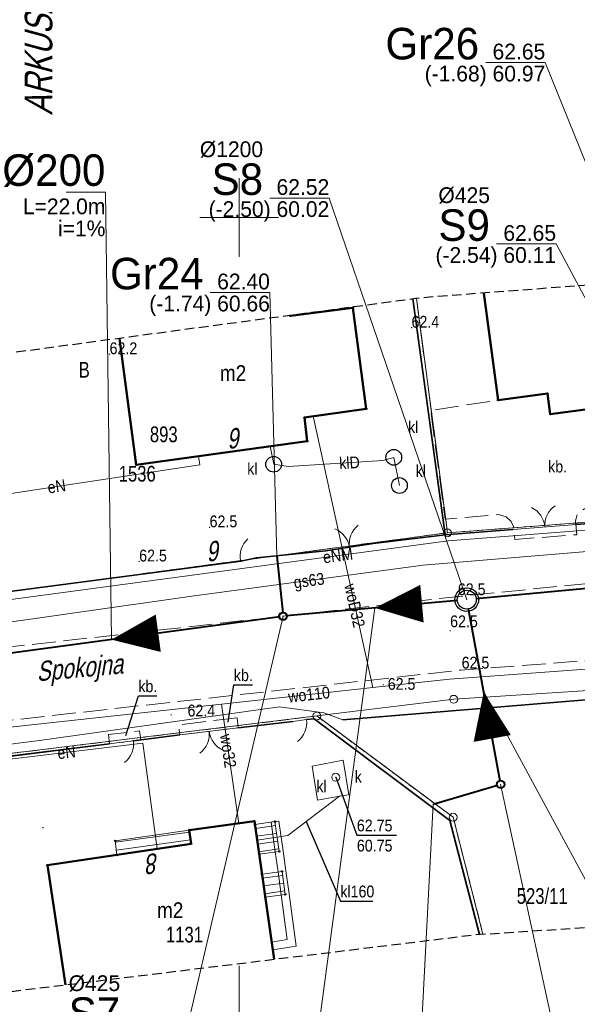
# Model space of a CAD drawing. Header units: metres. Extents: x 6473628 to 6474152, y 5887128 to 5887462.
# Tile 23 of 38: x 6473836 to 6473871, y 5887300 to 5887363. Entities that reach past the tile are written whole.
import ezdxf
from ezdxf.enums import TextEntityAlignment as Align

# ---------------------------------------------------------------- set-up
doc = ezdxf.new("R2010")
doc.units = ezdxf.units.M
doc.header["$MEASUREMENT"] = 0
for name, pattern in [('0.5_0.5', [1, 0.5, -0.5]), ('1.5_0.5', [2, 1.5, -0.5]), ('2', [0.9, 0.6, -0.3]), ('219-500', [0]), ('otob_500', [0]), ('otof_500', [0])]:
    doc.linetypes.add(name, pattern=pattern)
doc.layers.get('0').update_dxf_attribs({"color": 2, "linetype": 'CONTINUOUS', "lineweight": 5})
for name, color, linetype in [('202-punkt graniczny', 7, 'CONTINUOUS'), ('210-oznaczenie konturu użytku gruntowego', 7, 'CONTINUOUS'), ('211-numer działki ewidencyjnej', 7, 'CONTINUOUS'), ('218-kontur użytku gruntowego', 7, 'CONTINUOUS'), ('219-działka ewidencyjna', 7, 'CONTINUOUS'), ('238-Punkt adresowy budynku', 7, 'CONTINUOUS'), ('312-budynek ewidencyjny', 7, 'CONTINUOUS'), ('312-oznaczenie budynku ewidencyjnego', 7, 'CONTINUOUS'), ('312-oznaczenie budynku ewidencyjnego-Atr117', 7, 'CONTINUOUS'), ('352-schody', 7, 'CONTINUOUS'), ('994-Nazwa ulicy', 7, 'CONTINUOUS'), ('995-Tekst dodatkowy duży', 7, 'CONTINUOUS'), ('brama', 7, 'CONTINUOUS'), ('furtka', 7, 'CONTINUOUS'), ('jezdnia', 7, 'CONTINUOUS'), ('obszar utwardzony', 7, 'CONTINUOUS'), ('obszar utwardzony-Atr17', 7, 'CONTINUOUS'), ('obudowa ochronna przewodu', 7, 'CONTINUOUS'), ('ogrodzenie trwałe', 7, 'CONTINUOUS'), ('osadnik  szambo', 7, 'CONTINUOUS'), ('osadnik  szambo-Atr17', 7, 'CONTINUOUS'), ('pikieta naturalna', 7, 'CONTINUOUS'), ('pikieta naturalna-Atr2', 7, 'CONTINUOUS'), ('przewód elektroenergetyczny podziemny', 7, 'CONTINUOUS'), ('przewód elektroenergetyczny podziemny-Atr1', 7, 'CONTINUOUS'), ('przewód gazowy', 7, 'CONTINUOUS'), ('przewód gazowy-Atr1', 7, 'CONTINUOUS'), ('przewód kanalizacyjny', 7, 'CONTINUOUS'), ('przewód kanalizacyjny-Atr1', 7, 'CONTINUOUS'), ('przewód wodociągowy', 7, 'CONTINUOUS'), ('przewód wodociągowy-Atr1', 7, 'CONTINUOUS'), ('Punkt budynku', 7, 'CONTINUOUS'), ('rzedna', 7, 'CONTINUOUS'), ('rzedna-Atr2', 7, 'CONTINUOUS'), ('rzedna-Atr3', 7, 'CONTINUOUS'), ('SJ_16_Liczby', 7, 'CONTINUOUS'), ('SJ_27_Wymiary', 7, 'CONTINUOUS'), ('SJ_5_Węzły_1', 7, 'CONTINUOUS'), ('Wstawianie ramki sekcyjnej z opisem', 7, 'CONTINUOUS'), ('właz do komory lub kanału - okrągły', 7, 'CONTINUOUS'), ('właz do komory lub kanału - okrągły-Atr17', 7, 'CONTINUOUS'), ('Zakres', 7, 'CONTINUOUS'), ('ściana oporowa (linia)', 7, 'CONTINUOUS')]:
    doc.layers.add(name, color=color, linetype=linetype)
for name, color, linetype, lineweight in [('SJ_19_Opis_Pz_1', 7, 'CONTINUOUS', 20), ('SJ_26_Teksty', 7, 'CONTINUOUS', 20), ('SJ_28_Linie_odn', 7, 'CONTINUOUS', 20), ('SJ_8_KS_GRAWITA_1', 34, 'CONTINUOUS', 40), ('SJ_8_KS_PRZYŁĄCZA', 40, 'CONTINUOUS', 40)]:
    doc.layers.add(name, color=color, linetype=linetype, lineweight=lineweight)
doc.styles.add('OPISOWY', font='GOTHIC.TTF')
doc.styles.get("Standard").update_dxf_attribs({"font": 'Working1250', "width": 0.75})
doc.linetypes.add('902-500', pattern='A,3.75,0,[1,ksztalty.shx,S=0.5,R=0,X=0,Y=0],3.75', length=7.5)
doc.linetypes.add('otdn_500', pattern='A,5,0,[21,ksztalty.shx,S=0.5,R=0,X=-1,Y=0]', length=5)

# ---------------------------------------------------------------- blocks, each defined once
blk = doc.blocks.new('PUNKTBUD')
at = {"color": 0}
blk.add_circle((0, 0), 0.045, dxfattribs=at)
blk = doc.blocks.new('202')
at = {"color": 0, "linetype": 'Continuous', "lineweight": 0}
blk.add_circle((0, 0), 0.25, dxfattribs=at)
blk = doc.blocks.new('PW01')
at = {"linetype": 'Continuous', "lineweight": 13}
h = blk.add_hatch(color=0, dxfattribs=at)
edge = h.paths.add_edge_path()
edge.add_arc((0, 0), 0.045, 0, 360)
blk = doc.blocks.new('OK04')
at = {"color": 0, "linetype": 'Continuous', "lineweight": 0}
blk.add_arc((1.5, 0.001), 1.5, 120, 180, dxfattribs=at)
blk = doc.blocks.new('OK02')
at = {"color": 0, "linetype": 'Continuous', "lineweight": 0}
for centre, start, end in [((-1.5, 0), 0, 60), ((1.5, 0), 120, 180)]:
    blk.add_arc(centre, 1.5, start, end, dxfattribs=at)
blk = doc.blocks.new('SUKM')
at = {"color": 0, "linetype": 'Continuous'}
blk.add_circle((0, 0), 0.5, dxfattribs=at)
blk = doc.blocks.new('US22')
at = {"color": 0, "linetype": 'Continuous', "lineweight": 13}
blk.add_circle((0, 0), 0.25, dxfattribs=at)

msp = doc.modelspace()

# ---------------------------------------------------------------- linework, layer by layer
at = {"layer": '218-kontur użytku gruntowego', "color": 3, "linetype": '0.5_0.5', "lineweight": 18, "flags": 128}
for points in [[(6473863.22, 5887329.99), (6473861.249, 5887344.863)], [(6473861.249, 5887344.863), (6473863.22, 5887329.99)], [(6473863.22, 5887329.99), (6473884.55, 5887331.61)], [(6473884.55, 5887331.61), (6473863.22, 5887329.99)], [(6473831.79, 5887325.77), (6473863.22, 5887329.99)], [(6473863.22, 5887329.99), (6473831.79, 5887325.77)], [(6473854.93, 5887318.36), (6473818.89, 5887313.95)], [(6473818.89, 5887313.95), (6473854.93, 5887318.36)], [(6473863.58, 5887311.93), (6473854.93, 5887318.36)], [(6473854.93, 5887318.36), (6473863.58, 5887311.93)], [(6473865.47, 5887304.509), (6473863.58, 5887311.93)], [(6473863.58, 5887311.93), (6473865.47, 5887304.509)]]:
    msp.add_lwpolyline(points, dxfattribs=at)
at = {"layer": '219-działka ewidencyjna', "color": 7, "linetype": '219-500', "lineweight": 18, "flags": 128}
for points in [[(6473863.22, 5887329.99), (6473861.249, 5887344.863)], [(6473863.22, 5887329.99), (6473884.55, 5887331.61)], [(6473863.22, 5887329.99), (6473831.79, 5887325.77)], [(6473863.62, 5887319.42), (6473878.08, 5887320.36)], [(6473863.62, 5887319.42), (6473854.93, 5887318.36)], [(6473854.93, 5887318.36), (6473818.89, 5887313.95)], [(6473854.93, 5887318.36), (6473863.58, 5887311.93)], [(6473865.47, 5887304.509), (6473863.58, 5887311.93)]]:
    msp.add_lwpolyline(points, dxfattribs=at)
at = {"layer": '312-budynek ewidencyjny', "color": 7, "linetype": 'Continuous', "lineweight": 50, "flags": 128}
for points in [[(6473866.43, 5887338.42), (6473865.523, 5887345.211)], [(6473853.246, 5887343.789), (6473853.25, 5887343.76)], [(6473853.25, 5887343.76), (6473857.22, 5887344.28)], [(6473857.22, 5887344.28), (6473858.06, 5887337.87)], [(6473843.46, 5887334.31), (6473842.411, 5887342.335)], [(6473869.56, 5887338.83), (6473866.43, 5887338.42)], [(6473869.74, 5887337.53), (6473869.56, 5887338.83)], [(6473879.18, 5887338.78), (6473869.74, 5887337.53)], [(6473858.06, 5887337.87), (6473854.15, 5887337.31)], [(6473854.15, 5887337.31), (6473854.32, 5887335.8)], [(6473854.32, 5887335.8), (6473843.46, 5887334.31)], [(6473846.83, 5887311.12), (6473850.97, 5887311.68)], [(6473850.97, 5887311.68), (6473852.215, 5887302.915)], [(6473846.95, 5887310.24), (6473846.83, 5887311.12)], [(6473837.82, 5887308.88), (6473846.95, 5887310.24)], [(6473838.97, 5887301.294), (6473837.82, 5887308.88)]]:
    msp.add_lwpolyline(points, dxfattribs=at)
at = {"layer": '352-schody', "color": 7, "linetype": 'Continuous', "lineweight": 18, "flags": 128}
for points in [[(6473852.54, 5887309.76), (6473851.27, 5887309.58), (6473851, 5887311.47), (6473852.27, 5887311.65)], [(6473852.54, 5887309.76), (6473851.27, 5887309.58), (6473851, 5887311.47), (6473852.27, 5887311.65)], [(6473846.95, 5887310.24), (6473842.24, 5887309.53), (6473842.13, 5887310.43), (6473846.83, 5887311.12)], [(6473846.95, 5887310.24), (6473842.24, 5887309.53), (6473842.13, 5887310.43), (6473846.83, 5887311.12)], [(6473851.65, 5887306.85), (6473852.92, 5887307.03), (6473852.72, 5887308.49), (6473851.45, 5887308.31)], [(6473851.65, 5887306.85), (6473852.92, 5887307.03), (6473852.72, 5887308.49), (6473851.45, 5887308.31)]]:
    msp.add_lwpolyline(points, close=True, dxfattribs=at)
for points in [[(6473851.036, 5887311.221), (6473852.305, 5887311.403)], [(6473846.849, 5887310.983), (6473842.141, 5887310.341)], [(6473851.106, 5887310.726), (6473852.376, 5887310.908)], [(6473846.916, 5887310.488), (6473842.202, 5887309.845)], [(6473851.177, 5887310.231), (6473852.447, 5887310.413)], [(6473851.248, 5887309.736), (6473852.517, 5887309.918)], [(6473851.483, 5887308.068), (6473852.754, 5887308.242)], [(6473851.551, 5887307.573), (6473852.822, 5887307.747)], [(6473851.619, 5887307.077), (6473852.89, 5887307.252)]]:
    msp.add_lwpolyline(points, dxfattribs=at)
at = {"layer": 'brama', "color": 7, "linetype": 'otob_500', "lineweight": 18, "flags": 128}
for points in [[(6473867.38, 5887330.2), (6473871.42, 5887330.51)], [(6473855.49, 5887328.84), (6473858.51, 5887329.3)], [(6473849.94, 5887317.61), (6473846.24, 5887317.16)], [(6473849.94, 5887317.61), (6473846.24, 5887317.16)]]:
    msp.add_lwpolyline(points, dxfattribs=at)
at = {"layer": 'furtka', "color": 7, "linetype": 'otof_500', "lineweight": 18, "flags": 128}
for points in [[(6473850.1, 5887328.18), (6473851.09, 5887328.4)], [(6473854.27, 5887318.13), (6473853.4, 5887318.01)], [(6473854.27, 5887318.13), (6473853.4, 5887318.01)], [(6473843.28, 5887316.79), (6473842.24, 5887316.65)], [(6473843.28, 5887316.79), (6473842.24, 5887316.65)]]:
    msp.add_lwpolyline(points, dxfattribs=at)
at = {"layer": 'jezdnia', "color": 7, "linetype": '1.5_0.5', "lineweight": 18, "flags": 128}
msp.add_lwpolyline([(6473796.48, 5887317.98), (6473796.89, 5887313.95), (6473779.68, 5887310.45), (6473779.77, 5887309.16), (6473806.66, 5887313.71), (6473832.89, 5887317.8), (6473864.02, 5887321.27), (6473904.53, 5887324.33), (6473928.18, 5887325.77), (6473950.3, 5887326.96), (6473984.93, 5887329.56), (6474007.77, 5887330.78), (6474030.98, 5887332.22), (6474030.08, 5887338.4), (6474006.87, 5887336.63), (6473984.87, 5887334.82), (6473949.95, 5887332.02), (6473927.93, 5887330.99), (6473907.04, 5887329.82), (6473904.44, 5887329.67), (6473888.36, 5887328.43), (6473885.84, 5887328.17), (6473863.78, 5887325.93), (6473832.45, 5887322.41), (6473805.67, 5887319.05)], close=True, dxfattribs=at)
at = {"layer": 'obszar utwardzony', "color": 7, "linetype": '1.5_0.5', "lineweight": 18, "flags": 128}
for points in [[(6473873.38, 5887330.97), (6473873.45, 5887330.07), (6473874.79, 5887330.16), (6473874.72, 5887331.01), (6473874.79, 5887331.52), (6473875.06, 5887331.86), (6473875.42, 5887331.96), (6473877.09, 5887332.24), (6473876.59, 5887337.65), (6473876.51, 5887338.42), (6473875.79, 5887338.32), (6473875.99, 5887336.37), (6473872.33, 5887335.89), (6473872.06, 5887337.83), (6473869.74, 5887337.53), (6473869.56, 5887338.83), (6473866.42, 5887338.41), (6473862.15, 5887337.76), (6473863.08, 5887330.86), (6473866.45, 5887331.15), (6473866.95, 5887331), (6473867.26, 5887330.7), (6473867.42, 5887330.39), (6473867.5, 5887329.57), (6473871.44, 5887329.87), (6473871.34, 5887330.75), (6473871.47, 5887331.22), (6473871.91, 5887331.51), (6473872.38, 5887331.62), (6473872.95, 5887331.55), (6473873.26, 5887331.31)], [(6473849.86, 5887318.24), (6473846.16, 5887317.8), (6473846.24, 5887317.16), (6473849.94, 5887317.61)], [(6473849.86, 5887318.24), (6473846.16, 5887317.8), (6473846.24, 5887317.16), (6473849.94, 5887317.61)], [(6473841.7, 5887317.18), (6473841.77, 5887316.59), (6473842.24, 5887316.65), (6473843.28, 5887316.79), (6473843.76, 5887316.85), (6473843.68, 5887317.42)], [(6473841.7, 5887317.18), (6473841.77, 5887316.59), (6473842.24, 5887316.65), (6473843.28, 5887316.79), (6473843.76, 5887316.85), (6473843.68, 5887317.42)]]:
    msp.add_lwpolyline(points, close=True, dxfattribs=at)
at = {"layer": 'obszar utwardzony-Atr17', "color": 7, "flags": 128}
for points in [[(6473849.3, 5887317.97), (6473849.66, 5887320.34), (6473850.836, 5887320.34)], [(6473849.3, 5887317.97), (6473849.66, 5887320.34), (6473850.836, 5887320.34)], [(6473842.8, 5887317.13), (6473843.6, 5887319.64), (6473844.776, 5887319.64)], [(6473842.8, 5887317.13), (6473843.6, 5887319.64), (6473844.776, 5887319.64)]]:
    msp.add_lwpolyline(points, dxfattribs=at)
at = {"layer": 'obudowa ochronna przewodu', "color": 7, "linetype": 'Continuous', "lineweight": 35, "flags": 128}
msp.add_lwpolyline([(6473877.14, 5887319.81), (6473856.57, 5887318.12)], dxfattribs=at)
at = {"layer": 'ogrodzenie trwałe', "color": 7, "linetype": '902-500', "lineweight": 35, "flags": 128}
for points in [[(6473867.38, 5887330.2), (6473863.08, 5887329.87), (6473861.029, 5887344.834)], [(6473871.42, 5887330.51), (6473873.59, 5887330.7)], [(6473791.5, 5887319.02), (6473795.68, 5887319.92), (6473798.82, 5887320.56), (6473803.82, 5887321.58), (6473805.25, 5887321.76), (6473817.78, 5887323.78), (6473818.85, 5887323.93), (6473820.79, 5887324.16), (6473824.78, 5887324.75), (6473831.71, 5887325.77), (6473850.1, 5887328.18), (6473851.09, 5887328.4), (6473855.49, 5887328.84), (6473858.51, 5887329.3), (6473863.08, 5887329.87)], [(6473865.254, 5887304.495), (6473863.36, 5887311.73), (6473854.76, 5887318.18), (6473854.27, 5887318.13)], [(6473865.254, 5887304.495), (6473863.36, 5887311.73), (6473854.76, 5887318.18), (6473854.27, 5887318.13)], [(6473853.4, 5887318.01), (6473849.94, 5887317.61)], [(6473853.4, 5887318.01), (6473849.94, 5887317.61)], [(6473846.24, 5887317.16), (6473843.28, 5887316.79)], [(6473846.24, 5887317.16), (6473843.28, 5887316.79)], [(6473841.77, 5887316.59), (6473818.89, 5887313.77)], [(6473841.77, 5887316.59), (6473818.95, 5887313.74)]]:
    msp.add_lwpolyline(points, dxfattribs=at)
at = {"layer": 'osadnik  szambo', "color": 34, "linetype": 'Continuous', "lineweight": 18, "flags": 128}
msp.add_lwpolyline([(6473854.63, 5887315.18), (6473856.6, 5887315.55), (6473856.95, 5887313.36), (6473856.36, 5887313.26), (6473854.98, 5887313.02)], close=True, dxfattribs=at)
at = {"layer": 'przewód elektroenergetyczny podziemny', "color": 1, "linetype": 'Continuous', "lineweight": 18, "flags": 128}
for points in [[(6473695.33, 5887306.99), (6473696.69, 5887308.92), (6473703.83, 5887309.67), (6473711.46, 5887302.84), (6473711.89, 5887302.73), (6473728.36, 5887306), (6473775.03, 5887315.24), (6473812.8, 5887322.62), (6473817.84, 5887323.32), (6473831.86, 5887325.27), (6473863.26, 5887329.49), (6473877.21, 5887330.55), (6473884.59, 5887331.11), (6473884.93, 5887331.29), (6473891.12, 5887338.76), (6473891.06, 5887339.46), (6473889.26, 5887360.23), (6473896.41, 5887360.96), (6473899.22, 5887339.71), (6473899.4, 5887339.38), (6473907.17, 5887332.95), (6473927.54, 5887334.43), (6473952.38, 5887336.23)], [(6473831.82, 5887325.57), (6473832.35, 5887326.09), (6473831.58, 5887331.9), (6473847.5, 5887334.31), (6473847.42, 5887334.85)], [(6473950.47, 5887324.49), (6473939.55, 5887323.87), (6473929.96, 5887323.14), (6473927.87, 5887324.38), (6473927.18, 5887324.34), (6473904.02, 5887322.82), (6473877.98, 5887321.03), (6473877.14, 5887319.81), (6473856.57, 5887318.12), (6473855.37, 5887318.57), (6473852.56, 5887318.94), (6473837.33, 5887316.81), (6473820.65, 5887314.7)], [(6473844.8, 5887309.92), (6473843.88, 5887316.64), (6473819.8, 5887313.74), (6473819.14, 5887314.06)]]:
    msp.add_lwpolyline(points, dxfattribs=at)
at = {"layer": 'przewód gazowy', "color": 40, "linetype": 'Continuous', "lineweight": 18, "flags": 128}
msp.add_lwpolyline([(6473949.07, 5887334.71), (6473944.14, 5887334.37), (6473926.74, 5887332.98), (6473910.99, 5887331.8), (6473906.37, 5887331.45), (6473901.44, 5887335.69), (6473898.54, 5887338), (6473892.16, 5887337.26), (6473891.18, 5887337.08), (6473885.29, 5887329.9), (6473861.68, 5887327.94), (6473846.99, 5887325.96), (6473832.41, 5887323.89), (6473813.49, 5887321.38), (6473793.81, 5887317.53), (6473774.19, 5887313.65), (6473755.22, 5887310.09), (6473736.37, 5887306.36), (6473711.47, 5887301.26), (6473705.4, 5887306.39), (6473698.93, 5887306.14), (6473698.16, 5887306.12)], dxfattribs=at)
at = {"layer": 'przewód kanalizacyjny', "color": 34, "linetype": 'Continuous', "lineweight": 18, "flags": 128}
for points in [[(6473860.17, 5887332.99), (6473859.81, 5887334.78), (6473859.12, 5887334.57), (6473853.11, 5887334.2), (6473852.19, 5887334.34), (6473851.96, 5887335.48)], [(6473856.36, 5887313.26), (6473853.08, 5887310.78), (6473851.14, 5887310.48)]]:
    msp.add_lwpolyline(points, dxfattribs=at)
at = {"layer": 'przewód kanalizacyjny-Atr1', "color": 34, "flags": 128}
msp.add_lwpolyline([(6473854.24, 5887311.65), (6473856.42, 5887306.61), (6473858.493, 5887306.61)], dxfattribs=at)
at = {"layer": 'przewód wodociągowy', "color": 5, "linetype": 'Continuous', "lineweight": 18, "flags": 128}
for points in [[(6473858.48, 5887320.17), (6473854.69, 5887337.39)], [(6473894.99, 5887322.95), (6473887.57, 5887322.47), (6473863.35, 5887320.69), (6473858.48, 5887320.17), (6473848.87, 5887319.12), (6473822.02, 5887316.18), (6473817.06, 5887315.49), (6473797.78, 5887312.25), (6473783.39, 5887309.35), (6473753.75, 5887303.2), (6473737.34, 5887299.68), (6473721.98, 5887296.53), (6473719.84, 5887296.19), (6473719.33, 5887296.09), (6473697.06, 5887291.9), (6473696.76, 5887291.91)], [(6473849.97, 5887311.54), (6473848.87, 5887319.12)]]:
    msp.add_lwpolyline(points, dxfattribs=at)
at = {"layer": 'rzedna-Atr2', "color": 7, "flags": 128}
msp.add_lwpolyline([(6473856.13, 5887314.47), (6473857.47, 5887310.8), (6473859.975, 5887310.8)], dxfattribs=at)
at = {"layer": 'SJ_26_Teksty'}
for p, q in [((6473841.505, 5887351.615), (6473839.005, 5887351.615)), ((6473841.889, 5887323.207), (6473841.505, 5887351.615)), ((6473858.615, 5887325.217), (6473854.711, 5887296.198)), ((6473865.521, 5887319.883), (6473875.373, 5887301.662))]:
    msp.add_line(p, q, dxfattribs=at)
at = {"layer": 'SJ_28_Linie_odn'}
for points in [[(6473880.948, 5887331.333), (6473869.429, 5887359.844), (6473865.649, 5887359.844)], [(6473864.445, 5887325.744), (6473855.715, 5887351.241), (6473851.935, 5887351.241)], [(6473881.386, 5887327.306), (6473870.116, 5887348.325), (6473866.336, 5887348.325)], [(6473852.384, 5887328.502), (6473851.946, 5887345.246), (6473848.166, 5887345.246)], [(6473852.784, 5887324.69), (6473846.642, 5887298.295), (6473842.862, 5887298.295)], [(6473866.597, 5887314.021), (6473870.961, 5887293.837), (6473874.741, 5887293.837)], [(6473862.322, 5887312.76), (6473860.998, 5887287.495), (6473857.218, 5887287.495)]]:
    msp.add_lwpolyline(points, dxfattribs=at)
at = {"layer": 'SJ_5_Węzły_1'}
for centre, radius in [((6473864.445, 5887325.744), 0.75), ((6473864.445, 5887325.744), 0.6), ((6473852.784, 5887324.69), 0.266), ((6473852.784, 5887324.69), 0.212), ((6473866.597, 5887314.021), 0.266), ((6473866.597, 5887314.021), 0.212)]:
    msp.add_circle(centre, radius, dxfattribs=at)
at = {"layer": 'SJ_8_KS_GRAWITA_1'}
for p, q in [((6473881.174, 5887327.287), (6473865.043, 5887325.799)), ((6473863.847, 5887325.69), (6473852.996, 5887324.709)), ((6473866.559, 5887314.23), (6473864.553, 5887325.154)), ((6473852.573, 5887324.661), (6473831.204, 5887321.754))]:
    msp.add_line(p, q, dxfattribs=at)
for points in [[(6473858.615, 5887325.217, 0, 2.4, 0), (6473861.602, 5887325.487, 0, 2.4, 0)], [(6473841.889, 5887323.207, 0, 2.4, 0), (6473844.861, 5887323.612, 0, 2.4, 0)], [(6473865.521, 5887319.883, 0, 2.4, 0), (6473866.063, 5887316.932, 0, 2.4, 0)]]:
    msp.add_lwpolyline(points, format="xyseb", dxfattribs=at)
at = {"layer": 'SJ_8_KS_PRZYŁĄCZA'}
for p, q in [((6473852.384, 5887328.502), (6473852.762, 5887324.901)), ((6473862.322, 5887312.76), (6473866.393, 5887313.961))]:
    msp.add_line(p, q, dxfattribs=at)
at = {"layer": 'Wstawianie ramki sekcyjnej z opisem', "color": 7, "linetype": 'Continuous', "lineweight": 13, "flags": 128}
for points in [[(6473850, 5887347.5), (6473850, 5887352.5)], [(6473847.5, 5887350), (6473852.5, 5887350)], [(6473850, 5887297.5), (6473850, 5887302.5)]]:
    msp.add_lwpolyline(points, dxfattribs=at)
at = {"layer": 'Zakres', "color": 5, "linetype": '2', "lineweight": 25, "flags": 128}
for points in [[(6473676.81, 5887213.41), (6473667.74, 5887202.78), (6473659.01, 5887210.45), (6473646.22, 5887197.22), (6473711.04, 5887142.9), (6473724.09, 5887158.77), (6473713.27, 5887167.89), (6473715.19, 5887174.47), (6473715.74, 5887184.78), (6473715.02, 5887190.22), (6473713.69, 5887194.31), (6473713.69, 5887194.33), (6473711.51, 5887200.99), (6473711.05, 5887203.97), (6473710.6, 5887215.32), (6473712.4, 5887257.5), (6473712.5, 5887259.36), (6473715.25, 5887262.64), (6473716.97, 5887268.72), (6473717.54, 5887277.85), (6473718.7, 5887278.96), (6473734.03, 5887282.03), (6473761.49, 5887287.53), (6473786, 5887292.44), (6473816.32, 5887298.52), (6473820.72, 5887299.06), (6473856.75, 5887303.47), (6473865.02, 5887304.48), (6473879.04, 5887305.39), (6473905.86, 5887307.1), (6473929.16, 5887308.6), (6473952.76, 5887310.13), (6474012.11, 5887313.94), (6474012.19, 5887313.95), (6474034, 5887315.47), (6474034.15, 5887315.48), (6474067.2, 5887318.1), (6474070.83, 5887312.27), (6474109.78, 5887315.84), (6474119.74, 5887323.71), (6474125.77, 5887325.76), (6474130.41, 5887330.13), (6474132.82, 5887336.03), (6474132.55, 5887342.4), (6474129.75, 5887353.12), (6474127.58, 5887357.86), (6474123.91, 5887361.57), (6474119.19, 5887363.8), (6474113.99, 5887364.28), (6474112.58, 5887364.16), (6474098.55, 5887363.03), (6474089.61, 5887362.31), (6474048.91, 5887359.22), (6474048.87, 5887359.21), (6474015.96, 5887356.62), (6474003.54, 5887355.64), (6473983.11, 5887354.1), (6473951.21, 5887351.69), (6473913.79, 5887348.86), (6473912.21, 5887362.74), (6473912.21, 5887362.79), (6473909.47, 5887386.25), (6473908.51, 5887394.39), (6473921.49, 5887396.5), (6473947.61, 5887400.73), (6473971.66, 5887401.95), (6473989.34, 5887403.75), (6473994.99, 5887406.17), (6473999.9, 5887409.71), (6474003.01, 5887414.9), (6474003.81, 5887420.89), (6474002.18, 5887426.72), (6473998.38, 5887431.43), (6473993.03, 5887434.25), (6473960.42, 5887443.72), (6473954.98, 5887444.27), (6473941.62, 5887443.14), (6473941.16, 5887443.09), (6473938.74, 5887442.81), (6473932.71, 5887440.75), (6473928.97, 5887437.22), (6473827.76, 5887420.81), (6473827.74, 5887420.8), (6473818.01, 5887419.22), (6473821.59, 5887430.98), (6473827.8, 5887454.06), (6473804.74, 5887461.63), (6473793.55, 5887426.22), (6473796.12, 5887415.68), (6473722.82, 5887403.78), (6473688.63, 5887399.87), (6473687.59, 5887392.13), (6473687.54, 5887391.78), (6473687.03, 5887387.21), (6473674.53, 5887374.58), (6473675.94, 5887343.54), (6473681.38, 5887331.77), (6473680.33, 5887310.02), (6473679.31, 5887290.85), (6473677.82, 5887267.61), (6473677.79, 5887266.94), (6473677.55, 5887254.53), (6473677.46, 5887250.52), (6473677.46, 5887250.48), (6473677.12, 5887232.81), (6473677.12, 5887232.77), (6473676.91, 5887220.36), (6473676.91, 5887220.34), (6473676.81, 5887213.91)], [(6473727.61, 5887321.64), (6473721.48, 5887351.3), (6473723.03, 5887362.61), (6473724.52, 5887364.55), (6473735.35, 5887366.3), (6473764.96, 5887371.1), (6473794.08, 5887375.83), (6473823.72, 5887380.63), (6473853.3, 5887385.43), (6473869.98, 5887388.14), (6473870.76, 5887381.43), (6473870.76, 5887381.41), (6473873.46, 5887358.42), (6473874.87, 5887345.92), (6473862.08, 5887344.95), (6473861.22, 5887344.86), (6473829.79, 5887340.64), (6473810.72, 5887338.08), (6473809.82, 5887337.93), (6473800.99, 5887336.19), (6473800.97, 5887336.18), (6473772.01, 5887330.44), (6473742.58, 5887324.6)]]:
    msp.add_lwpolyline(points, close=True, dxfattribs=at)
at = {"layer": 'ściana oporowa (linia)', "color": 0, "lineweight": 18}
for p, q in [((6473852.022, 5887311.615), (6473852.27, 5887311.65)), ((6473852.292, 5887309.725), (6473852.022, 5887311.615)), ((6473852.472, 5887308.455), (6473852.292, 5887309.725)), ((6473852.672, 5887306.997), (6473852.472, 5887308.455)), ((6473853.05, 5887304.16), (6473852.672, 5887306.997)), ((6473852.062, 5887304.007), (6473853.05, 5887304.16)), ((6473852.062, 5887304.007), (6473852.1, 5887303.76))]:
    msp.add_line(p, q, dxfattribs=at)
at = {"layer": 'ściana oporowa (linia)', "color": 0, "linetype": 'otdn_500', "lineweight": 18}
for p, q in [((6473852.518, 5887311.685), (6473852.27, 5887311.65)), ((6473852.788, 5887309.795), (6473852.518, 5887311.685)), ((6473852.968, 5887308.525), (6473852.788, 5887309.795)), ((6473853.168, 5887307.063), (6473852.968, 5887308.525)), ((6473853.61, 5887303.74), (6473853.168, 5887307.063)), ((6473852.138, 5887303.513), (6473852.1, 5887303.76)), ((6473852.138, 5887303.513), (6473853.61, 5887303.74))]:
    msp.add_line(p, q, dxfattribs=at)

# ---------------------------------------------------------------- block references
at = {"layer": '202-punkt graniczny', "color": 7, "linetype": 'Continuous', "lineweight": 18}
for p in [(6473863.22, 5887329.99), (6473863.62, 5887319.42), (6473854.93, 5887318.36), (6473863.58, 5887311.93)]:
    msp.add_blockref('202', p, dxfattribs=at)
at = {"layer": 'brama', "color": 7, "linetype": 'Continuous', "lineweight": 18}
for p, rotation in [((6473869.4, 5887330.355), 4.388), ((6473857, 5887329.07), 8.661), ((6473848.09, 5887317.385), 186.934), ((6473848.09, 5887317.385), 186.934)]:
    msp.add_blockref('OK02', p, dxfattribs=dict(at, rotation=rotation))
at = {"layer": 'furtka', "color": 7, "linetype": 'Continuous', "lineweight": 18}
for p, rotation in [((6473850.1, 5887328.18), 12.529), ((6473854.27, 5887318.13), 187.853), ((6473854.27, 5887318.13), 187.853), ((6473843.28, 5887316.79), 187.667), ((6473843.28, 5887316.79), 187.667)]:
    msp.add_blockref('OK04', p, dxfattribs=dict(at, rotation=rotation))
at = {"layer": 'osadnik  szambo', "color": 34, "linetype": 'Continuous', "lineweight": 18}
for p in [(6473859.81, 5887334.78), (6473852.19, 5887334.34), (6473860.17, 5887332.99)]:
    msp.add_blockref('SUKM', p, dxfattribs=at)
at = {"layer": 'pikieta naturalna', "color": 7, "linetype": 'Continuous', "lineweight": 13}
for p in [(6473860.94, 5887343.01), (6473841.77, 5887341.33), (6473848.12, 5887330.34), (6473843.65, 5887328.17), (6473863.78, 5887325.93), (6473863.39, 5887323.77), (6473863.39, 5887323.77), (6473864.02, 5887321.27), (6473859.14, 5887320.34), (6473845.68, 5887318.43), (6473837.54, 5887311.27)]:
    msp.add_blockref('PW01', p, dxfattribs=at)
at = {"layer": 'Punkt budynku', "color": 5, "linetype": 'Continuous', "lineweight": 18}
for p in [(6473857.22, 5887344.28), (6473853.25, 5887343.76), (6473869.56, 5887338.83), (6473866.43, 5887338.42), (6473858.06, 5887337.87), (6473869.74, 5887337.53), (6473854.15, 5887337.31), (6473854.32, 5887335.8), (6473843.46, 5887334.31), (6473846.83, 5887311.12), (6473850.97, 5887311.68), (6473851, 5887311.47), (6473852.27, 5887311.65), (6473842.13, 5887310.43), (6473846.95, 5887310.24), (6473842.24, 5887309.53), (6473851.27, 5887309.58), (6473852.54, 5887309.76), (6473837.82, 5887308.88), (6473851.45, 5887308.31), (6473852.72, 5887308.49), (6473851.65, 5887306.85), (6473852.92, 5887307.03)]:
    msp.add_blockref('PUNKTBUD', p, dxfattribs=at)
at = {"layer": 'rzedna', "color": 7, "linetype": 'Continuous', "lineweight": 18}
msp.add_blockref('PW01', (6473856.13, 5887314.47), dxfattribs=at)
at = {"layer": 'właz do komory lub kanału - okrągły', "color": 7, "linetype": 'Continuous', "lineweight": 18}
msp.add_blockref('US22', (6473856.13, 5887314.47), dxfattribs=at)

# ---------------------------------------------------------------- texts
at = {"layer": '210-oznaczenie konturu użytku gruntowego', "color": 3, "linetype": 'Continuous', "lineweight": 18, "width": 0.79}
msp.add_text('B', height=1, dxfattribs=at).set_placement((6473839.81, 5887339.84))
at = {"layer": '211-numer działki ewidencyjnej', "color": 7, "linetype": 'Continuous', "lineweight": 18, "width": 0.79}
for s, p in [('1536', (6473842.35, 5887333.24)), ('523/11', (6473867.62, 5887306.43))]:
    msp.add_text(s, height=1, dxfattribs=at).set_placement(p)
at = {"layer": '238-Punkt adresowy budynku', "color": 7, "linetype": 'Continuous', "lineweight": 25, "oblique": 15, "width": 0.79}
for s, rotation, p in [('9', 8.601, (6473849.64, 5887335.35)), ('9', 8.446, (6473848.33, 5887328.19)), ('8', 188.474, (6473844.48, 5887309.62))]:
    msp.add_text(s, height=1.25, rotation=rotation, dxfattribs=at).set_placement(p, align=Align.CENTER)
at = {"layer": '312-oznaczenie budynku ewidencyjnego', "color": 7, "linetype": 'Continuous', "lineweight": 18, "width": 0.79}
for s, p in [('893', (6473844.33, 5887335.74)), ('1131', (6473845.35, 5887303.98))]:
    msp.add_text(s, height=1, dxfattribs=at).set_placement(p)
at = {"layer": '312-oznaczenie budynku ewidencyjnego-Atr117', "color": 7, "width": 0.9}
for p in [(6473849.61, 5887340.13), (6473845.62, 5887306.03)]:
    msp.add_text('m2', height=1, dxfattribs=at).set_placement(p, align=Align.MIDDLE_CENTER)
at = {"layer": '994-Nazwa ulicy', "color": 7, "linetype": 'Continuous', "lineweight": 25, "oblique": 15, "width": 0.79}
msp.add_text('Spokojna', height=1.25, rotation=5.225, dxfattribs=at).set_placement((6473837.17, 5887320.56))
at = {"layer": '995-Tekst dodatkowy duży', "color": 7, "linetype": 'Continuous', "lineweight": 35, "oblique": 15, "width": 0.79}
msp.add_text('ARKUSZ 2', height=1.75, rotation=89.919, dxfattribs=at).set_placement((6473838.13, 5887356.51))
at = {"layer": 'obszar utwardzony-Atr17', "color": 7, "width": 0.9}
msp.add_text('kb.', height=0.75, dxfattribs=at).set_placement((6473869.61, 5887333.82))
for p in [(6473849.66, 5887320.348), (6473849.66, 5887320.348), (6473843.6, 5887319.647), (6473843.6, 5887319.647)]:
    msp.add_text('kb.', height=0.75, dxfattribs=at).set_placement(p, align=Align.BOTTOM_LEFT)
at = {"layer": 'osadnik  szambo-Atr17', "color": 34, "width": 0.9}
for p in [(6473860.72, 5887336.32), (6473850.51, 5887333.68), (6473861.2, 5887333.54), (6473854.9, 5887313.52)]:
    msp.add_text('kl', height=0.75, dxfattribs=at).set_placement(p)
at = {"layer": 'pikieta naturalna-Atr2', "color": 7, "width": 0.9}
for s, p in [('62.4', (6473860.94, 5887343.01)), ('62.2', (6473841.77, 5887341.33)), ('62.5', (6473848.12, 5887330.34)), ('62.5', (6473843.65, 5887328.17)), ('62.5', (6473863.88, 5887326.03)), ('62.5', (6473864.12, 5887321.37)), ('62.5', (6473859.43, 5887320.02)), ('62.4', (6473846.72, 5887318.33))]:
    msp.add_text(s, height=0.75, dxfattribs=at).set_placement(p)
msp.add_text('62.5', height=0.75, dxfattribs=at).set_placement((6473863.39, 5887323.77), align=Align.BOTTOM_LEFT)
msp.add_text('62.5', height=0.75, dxfattribs=at).set_placement((6473863.39, 5887323.77), align=Align.BOTTOM_LEFT)
at = {"layer": 'przewód elektroenergetyczny podziemny-Atr1', "color": 1, "width": 0.9}
for s, rotation, p in [('eN', 8.608, (6473837.84, 5887332.85)), ('eNM', 7.654, (6473855.32, 5887328.42)), ('eN', 6.867, (6473838.46, 5887315.99))]:
    msp.add_text(s, height=0.75, rotation=rotation, dxfattribs=at).set_placement(p, align=Align.MIDDLE_LEFT)
at = {"layer": 'przewód gazowy-Atr1', "color": 40, "width": 0.9}
msp.add_text('gs63', height=0.75, rotation=7.676, dxfattribs=at).set_placement((6473853.46, 5887326.83), align=Align.MIDDLE_LEFT)
at = {"layer": 'przewód kanalizacyjny-Atr1', "color": 34, "width": 0.9}
msp.add_text('klD', height=0.75, rotation=3.523, dxfattribs=at).set_placement((6473856.35, 5887334.4), align=Align.MIDDLE_LEFT)
msp.add_text('kl160', height=0.75, dxfattribs=at).set_placement((6473856.42, 5887306.618), align=Align.BOTTOM_LEFT)
at = {"layer": 'przewód wodociągowy-Atr1', "color": 5, "width": 0.9}
for s, rotation, p in [('woD32', 282.412, (6473857.03, 5887326.74)), ('wo110', 6.235, (6473853.11, 5887319.58)), ('wo32', 278.257, (6473849.15, 5887317.21))]:
    msp.add_text(s, height=0.75, rotation=rotation, dxfattribs=at).set_placement(p, align=Align.MIDDLE_LEFT)
at = {"layer": 'rzedna-Atr2', "color": 7, "width": 0.9}
msp.add_text('62.75', height=0.75, dxfattribs=at).set_placement((6473857.47, 5887310.808), align=Align.BOTTOM_LEFT)
at = {"layer": 'rzedna-Atr3', "color": 7, "width": 0.9}
msp.add_text('60.75', height=0.75, dxfattribs=at).set_placement((6473857.47, 5887309.532), align=Align.BOTTOM_LEFT)
at = {"layer": 'SJ_16_Liczby', "style": 'OPISOWY'}
for s, p in [('L=22.0m', (6473841.505, 5887350.215)), ('i=1%', (6473841.505, 5887348.815))]:
    msp.add_text(s, height=1, dxfattribs=at).set_placement(p, align=Align.RIGHT)
at = {"layer": 'SJ_19_Opis_Pz_1', "style": 'OPISOWY'}
for s, height, p in [('Gr26', 2, (6473865.229, 5887360.044)), ('%%C1200', 1, (6473851.515, 5887353.841)), ('S8', 2, (6473851.515, 5887351.441)), ('%%C425', 1, (6473865.916, 5887350.925)), ('S9', 2, (6473865.916, 5887348.525)), ('Gr24', 2, (6473847.746, 5887345.446)), ('%%C425', 1, (6473842.442, 5887300.895)), ('S7', 2, (6473842.442, 5887298.495))]:
    msp.add_text(s, height=height, dxfattribs=at).set_placement(p, align=Align.RIGHT)
at = {"layer": 'SJ_26_Teksty', "style": 'OPISOWY'}
for s, p in [('62.65', (6473869.429, 5887360.044)), ('(-1.68) 60.97', (6473869.429, 5887358.644)), ('62.52', (6473855.715, 5887351.441)), ('(-2.50) 60.02', (6473855.715, 5887350.041)), ('62.65', (6473870.116, 5887348.525)), ('(-2.54) 60.11', (6473870.116, 5887347.125)), ('62.40', (6473851.946, 5887345.446)), ('(-1.74) 60.66', (6473851.946, 5887344.046))]:
    msp.add_text(s, height=1, dxfattribs=at).set_placement(p, align=Align.RIGHT)
at = {"layer": 'SJ_27_Wymiary', "style": 'OPISOWY'}
msp.add_text('%%C200', height=2, dxfattribs=at).set_placement((6473841.505, 5887352.015), align=Align.RIGHT)
at = {"layer": 'właz do komory lub kanału - okrągły-Atr17', "color": 7, "width": 0.9}
msp.add_text('k', height=0.75, dxfattribs=at).set_placement((6473857.33, 5887314.13))

doc.saveas('drawing.dxf')
